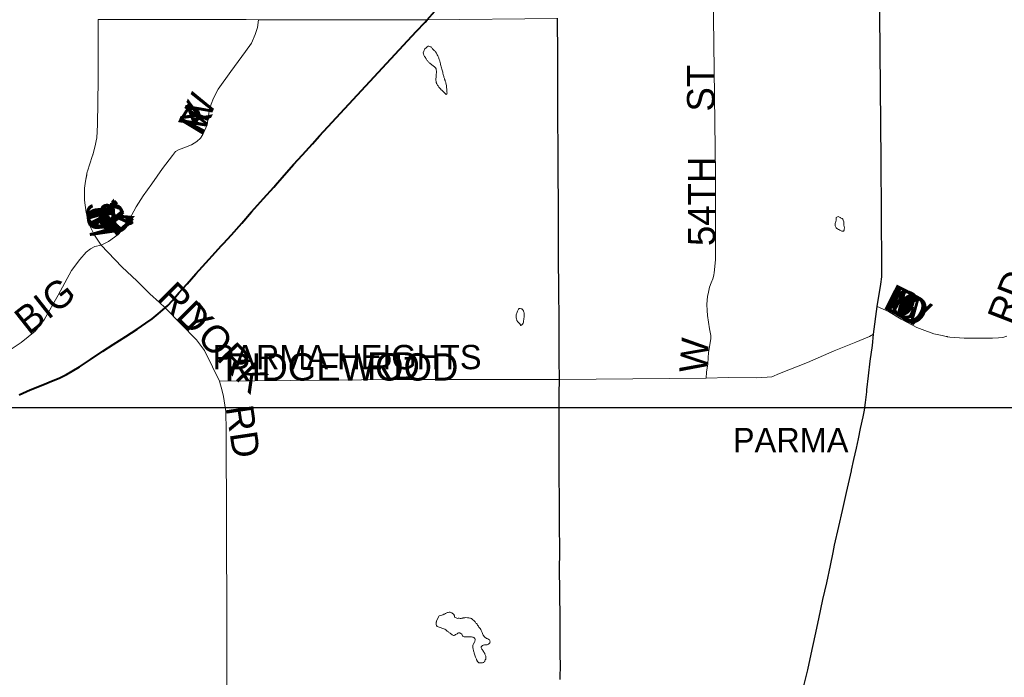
# Model space of a CAD drawing. Header units: feet. Extents: x 92 to 141.3, y -5 to 23.6.
# Tile 128 of 256: x 118.7 to 122.9, y 2.1 to 4.8. Entities that reach past the tile are written whole.
import ezdxf
from ezdxf.enums import TextEntityAlignment as Align

# ---------------------------------------------------------------- set-up
doc = ezdxf.new("R2010")
doc.units = ezdxf.units.FT
doc.header["$MEASUREMENT"] = 0
doc.linetypes.add('CUY - Design$0$DGN1', pattern=[2231.760665, 0, -2231.760665])
doc.layers.add('0_Mview', color=7, linetype='Continuous', plot=False)
for name, color, linetype, lineweight in [('CUY - Design$0$GM_X_City_Street', 7, 'Continuous', 0), ('CUY - Design$0$GM_X_Corporation', 7, 'CUY - Design$0$DGN1', 13), ('CUY - Design$0$GM_X_Corporation_Text', 7, 'Continuous', 13), ('CUY - Design$0$GM_X_Minor_Lake', 5, 'Continuous', 0), ('CUY - Design$0$GM_X_State_Route', 1, 'Continuous', 30), ('CUY - Design$0$GM_X_US_Route', 1, 'Continuous', 40)]:
    doc.layers.add(name, color=color, linetype=linetype, lineweight=lineweight)
doc.layers.add('CUY - Design$0$GM_X_State_Location', color=7, linetype='Continuous', lineweight=13, plot=False)
doc.layers.add('TX_X_20', color=7, linetype='Continuous')
doc.styles.add('CUY - Design$0$Styledgn030', font='dgn030.shx')

msp = doc.modelspace()

# ---------------------------------------------------------------- linework, layer by layer
at = {"layer": '0_Mview', "color": 2}
msp.add_lwpolyline([(116.1447, 9.3193), (123.1393, 9.3193), (123.1393, 3.1985), (116.1447, 3.1985)], close=True, dxfattribs=at)
at = {"layer": 'CUY - Design$0$GM_X_City_Street', "flags": 128}
for points in [[(121.65, 4.1374), (121.65, 4.1427), (121.65, 4.186), (121.6416, 4.8493), (121.638, 5.8928)], [(118.81, 3.574), (118.8676, 3.6759), (118.9242, 3.7799), (118.9604, 3.8273), (118.9862, 3.8572), (119.0052, 3.8721), (119.0233, 3.8819), (119.0502, 3.8874), (119.0818, 3.9029), (119.1216, 3.9318), (119.1462, 3.9592), (119.1696, 3.9969), (119.1987, 4.0492), (119.2279, 4.0965), (119.264, 4.147), (119.3096, 4.2122), (119.3515, 4.2673), (119.3652, 4.2837), (119.3776, 4.2907), (119.3995, 4.2993), (119.4326, 4.3125), (119.4545, 4.3253), (119.4705, 4.3395), (119.4807, 4.355), (119.4981, 4.3969), (119.5086, 4.4637), (119.5156, 4.4842), (119.5252, 4.51), (119.5457, 4.5475), (119.599, 4.6218), (119.6607, 4.7072), (119.6869, 4.7424), (119.7014, 4.7789), (119.7117, 4.8081), (119.7153, 4.8413)], [(119.0305, 4.336), (119.0314, 4.3405), (119.0349, 4.3985), (119.0371, 4.587), (119.0368, 4.8421)], [(119.0368, 4.8421), (119.0368, 4.8421), (119.6641, 4.8416), (119.7153, 4.8413), (120.3752, 4.8404), (120.3755, 4.8404)], [(120.3755, 4.8404), (120.4294, 4.8406)], [(120.4294, 4.8406), (120.9811, 4.8463)], [(118.9795, 4.0841), (118.9796, 4.0869), (118.9801, 4.1286), (118.9812, 4.1388), (118.9833, 4.1575), (118.9911, 4.1976), (118.9919, 4.2001), (119.012, 4.2625), (119.0137, 4.2677), (119.0143, 4.27), (119.022, 4.297), (119.0262, 4.3141), (119.0305, 4.336)], [(121.642, 3.7604), (121.6428, 3.7633), (121.6444, 3.7695), (121.6497, 3.8269), (121.6502, 3.9205), (121.65, 4.0562), (121.65, 4.1374)], [(119.3215, 3.6216), (119.2965, 3.6445), (119.2561, 3.6819), (119.202, 3.7345), (119.1369, 3.7962), (119.0502, 3.8874), (119.0219, 3.93), (119.0024, 3.9689), (118.986, 4.0252), (118.9794, 4.0779), (118.9795, 4.0841)], [(121.6105, 3.3249), (121.6121, 3.3505), (121.6169, 3.3852), (121.6181, 3.4104), (121.6202, 3.4331), (121.624, 3.4567), (121.6265, 3.4757), (121.6296, 3.491), (121.6306, 3.5054), (121.6248, 3.5329), (121.6152, 3.5893), (121.6145, 3.6115), (121.6136, 3.6358), (121.6142, 3.6548), (121.6164, 3.6701), (121.6198, 3.6891), (121.6244, 3.7094), (121.6319, 3.7273), (121.6378, 3.7447), (121.642, 3.7604)], [(122.3343, 3.6272), (122.3821, 3.6068), (122.4353, 3.5747), (122.4615, 3.5602), (122.5013, 3.5394), (122.5249, 3.5299), (122.5734, 3.5125), (122.6085, 3.5044), (122.6251, 3.501), (122.6295, 3.5002), (122.6315, 3.4999)], [(119.5508, 3.3113), (119.5217, 3.3726), (119.4877, 3.4415), (119.4537, 3.4874), (119.3215, 3.6216)], [(118.3527, 3.3153), (118.3575, 3.3172), (118.5143, 3.3682), (118.588, 3.4017), (118.6652, 3.444), (118.7116, 3.4761), (118.7703, 3.5232), (118.8078, 3.5701), (118.81, 3.574)], [(120.4308, 3.3186), (120.9889, 3.3187), (121.6105, 3.3249), (121.7047, 3.3272), (121.8229, 3.3262), (121.8686, 3.3282), (121.8883, 3.3306), (121.9198, 3.3447), (122.0393, 3.3911), (122.1525, 3.4395), (122.2429, 3.4768), (122.3018, 3.5012), (122.3187, 3.5111)], [(122.6315, 3.4999), (122.6408, 3.4984), (122.6622, 3.4962), (122.7013, 3.4944), (122.7446, 3.4934), (122.7903, 3.4937), (122.8216, 3.4934), (122.8467, 3.4946), (122.8656, 3.4966), (122.882, 3.5018)], [(119.5508, 3.3113), (120.3006, 3.3182), (120.302, 3.3182)], [(119.5822, 2.2923), (119.5787, 3.102), (119.5776, 3.183), (119.5737, 3.2098), (119.5671, 3.247), (119.5617, 3.271), (119.5508, 3.3113)], [(120.302, 3.3182), (120.4287, 3.3186), (120.4308, 3.3186)], [(119.5839, 1.6177), (119.5839, 1.6182), (119.5833, 1.7596), (119.5817, 2.0987), (119.5823, 2.2748), (119.5822, 2.2923)]]:
    msp.add_lwpolyline(points, dxfattribs=at)
at = {"layer": 'CUY - Design$0$GM_X_Corporation', "flags": 128}
for points in [[(123.7355, 5.9636), (123.7436, 5.4862), (123.7534, 4.9094), (123.7892, 3.6696), (123.7967, 3.3305), (123.8151, 2.1498), (123.8381, 0.8285), (123.08, 0.8176), (122.7509, 0.8167), (122.6834, 0.8161), (122.4329, 0.8143), (121.9142, 0.8069), (121.7252, 0.8051), (121.6635, 0.7984), (120.9406, 0.7947), (120.6574, 0.7936), (120.003, 0.7916), (119.9703, 0.7836), (119.9185, 0.7805), (119.5931, 0.7774), (118.7943, 0.7669), (118.1614, 0.7617), (118.1551, 1.7402), (118.1544, 2.2714), (119.1029, 2.2727), (119.1166, 2.2667), (119.4246, 2.2747), (119.5823, 2.2748), (119.8558, 2.2772), (120.1322, 2.279), (120.2819, 2.2912), (120.2778, 3.3163), (120.4298, 3.3158), (120.4176, 4.0876), (120.3784, 4.0893), (120.3689, 4.8405), (120.1081, 4.8365), (119.031, 4.8395), (119.0277, 4.388), (119.0314, 4.3405), (119.0262, 4.3141), (119.022, 4.297), (119.0143, 4.27), (118.9919, 4.2001), (118.9833, 4.1575), (118.9801, 4.1286), (118.9792, 4.086), (118.9722, 4.0866), (118.1628, 4.0828), (118.1728, 4.8384), (118.1814, 5.5651), (118.1809, 5.8436), (118.3464, 5.8457), (118.4353, 5.8457), (118.5429, 5.8465), (118.9938, 5.8485), (119.0437, 5.8487), (119.6612, 5.8559), (120.9794, 5.8806), (121.3365, 5.8858), (121.638, 5.8928), (122.3458, 5.9109), (123.1964, 5.9443), (123.7355, 5.9636)], [(118.9792, 4.086), (118.9801, 4.1286), (118.9833, 4.1575), (118.9919, 4.2001), (119.0143, 4.27), (119.022, 4.297), (119.0262, 4.3141), (119.0314, 4.3405), (119.0277, 4.388), (119.031, 4.8395), (120.1081, 4.8365), (120.3689, 4.8405), (120.3784, 4.0893), (120.4176, 4.0876), (120.4298, 3.3158), (120.2778, 3.3163), (120.2819, 2.2912), (120.1322, 2.279), (119.8558, 2.2772), (119.5823, 2.2748), (119.4246, 2.2747), (119.1166, 2.2667), (119.1029, 2.2727), (118.1544, 2.2714), (118.1541, 2.4404), (118.1533, 2.5871), (118.1571, 3.3663), (118.1587, 3.5586), (118.1628, 4.0828), (118.9722, 4.0866), (118.9792, 4.086)]]:
    msp.add_lwpolyline(points, dxfattribs=at)
at = {"layer": 'CUY - Design$0$GM_X_Minor_Lake', "flags": 128}
for points in [[(120.4683, 4.6088), (120.4682, 4.6109), (120.4682, 4.6129), (120.4686, 4.6154), (120.4685, 4.6179), (120.4685, 4.62), (120.4685, 4.6229), (120.4684, 4.6253), (120.468, 4.6274), (120.4675, 4.6311), (120.4671, 4.634), (120.465, 4.6377), (120.4625, 4.6405), (120.4591, 4.6434), (120.4566, 4.645), (120.4533, 4.6474), (120.4504, 4.6495), (120.4466, 4.6531), (120.4433, 4.6547), (120.4412, 4.6572), (120.4387, 4.6592), (120.4362, 4.6613), (120.4345, 4.6633), (120.4328, 4.6658), (120.4303, 4.6686), (120.4282, 4.6707), (120.427, 4.6727), (120.4257, 4.6752), (120.4244, 4.6772), (120.4223, 4.6809), (120.4202, 4.6838), (120.4185, 4.6858), (120.4173, 4.6887), (120.416, 4.6912), (120.4134, 4.6973), (120.413, 4.7006), (120.4198, 4.7185)], [(120.4198, 4.7185), (120.4251, 4.7226), (120.4271, 4.7239), (120.4295, 4.7264), (120.4332, 4.7289), (120.4369, 4.7298), (120.4411, 4.7286), (120.4444, 4.727), (120.446, 4.7249), (120.4477, 4.7229), (120.4502, 4.7209), (120.4519, 4.7184), (120.4536, 4.7164), (120.4557, 4.7143), (120.4578, 4.7119), (120.4603, 4.7098), (120.4628, 4.7078), (120.4645, 4.7058), (120.4661, 4.7037), (120.4674, 4.7017), (120.4691, 4.6992), (120.4708, 4.6955), (120.4725, 4.6922), (120.4742, 4.689), (120.4759, 4.6857), (120.4771, 4.6828), (120.4784, 4.6799), (120.4793, 4.6766), (120.4806, 4.6734), (120.4819, 4.6705), (120.4827, 4.6676), (120.4836, 4.6651), (120.4844, 4.6618), (120.4849, 4.659), (120.4858, 4.6557), (120.4866, 4.652), (120.4905, 4.638), (120.4919, 4.6322), (120.4932, 4.6273), (120.494, 4.6232), (120.4953, 4.6191), (120.4962, 4.6145), (120.4975, 4.61), (120.4984, 4.6059), (120.4997, 4.6022), (120.5006, 4.5989), (120.5018, 4.596), (120.5027, 4.5931), (120.5036, 4.5903), (120.504, 4.5882), (120.5045, 4.5861), (120.5053, 4.5837), (120.5057, 4.5816), (120.507, 4.5783), (120.5083, 4.5759), (120.5092, 4.573), (120.5101, 4.5685), (120.511, 4.561), (120.5119, 4.5536), (120.5124, 4.5491), (120.5124, 4.5462), (120.5129, 4.5437), (120.5129, 4.5417), (120.5133, 4.5396), (120.5134, 4.5371), (120.5134, 4.5347), (120.5138, 4.5326), (120.5123, 4.5276), (120.5098, 4.5255), (120.5069, 4.5276), (120.504, 4.5304), (120.5002, 4.5349), (120.4977, 4.5374), (120.4948, 4.5398), (120.4918, 4.5431), (120.4893, 4.5451), (120.486, 4.5488), (120.4839, 4.5508), (120.4822, 4.5529), (120.4793, 4.5565), (120.4776, 4.559), (120.4755, 4.5619), (120.4734, 4.5643), (120.4721, 4.5672), (120.47, 4.5696), (120.4696, 4.5717), (120.4687, 4.5737), (120.4683, 4.5762), (120.4674, 4.5787), (120.467, 4.5816), (120.4661, 4.584), (120.4661, 4.5865), (120.4669, 4.5898), (120.4676, 4.5993), (120.4679, 4.6026), (120.4683, 4.6047), (120.4683, 4.6068), (120.4683, 4.6088)], [(122.1693, 4.0082), (122.1603, 4.0044), (122.1603, 4.0011), (122.1608, 3.997), (122.1609, 3.9945), (122.1609, 3.9924), (122.1589, 3.987), (122.1569, 3.9833), (122.1558, 3.9805)], [(122.1558, 3.9805), (122.1558, 3.9709), (122.1567, 3.9688), (122.1571, 3.9668), (122.1592, 3.9631), (122.1605, 3.9611), (122.1634, 3.9582), (122.1663, 3.9558), (122.1701, 3.9542), (122.1721, 3.9529), (122.1755, 3.9513), (122.178, 3.9497), (122.1809, 3.9481), (122.1838, 3.9469), (122.1871, 3.9461), (122.1891, 3.9461), (122.192, 3.947), (122.1936, 3.9511), (122.1948, 3.9565), (122.1951, 3.959), (122.1951, 3.9615), (122.1947, 3.9648), (122.1942, 3.9676), (122.1933, 3.9701), (122.1933, 3.973), (122.1929, 3.9759), (122.1928, 3.9792), (122.1924, 3.9817), (122.1928, 3.9837), (122.1923, 3.9862), (122.1906, 3.9932), (122.1893, 3.9952), (122.188, 3.9973), (122.1851, 3.9997), (122.1818, 4.0018), (122.1793, 4.0034), (122.1768, 4.0046), (122.1743, 4.0062), (122.1714, 4.0074), (122.1693, 4.0082)], [(120.8259, 3.5478), (120.8221, 3.554), (120.82, 3.5556), (120.8179, 3.558), (120.8146, 3.5617), (120.8125, 3.5642), (120.8108, 3.5666), (120.8091, 3.5687), (120.8083, 3.5707), (120.8074, 3.5736), (120.807, 3.5757), (120.8061, 3.5794), (120.8056, 3.5831), (120.8056, 3.5864), (120.806, 3.5897), (120.8067, 3.5923)], [(120.8067, 3.5923), (120.8103, 3.6042), (120.8123, 3.6083), (120.8135, 3.6112), (120.8143, 3.6133), (120.8167, 3.6171), (120.8188, 3.6187), (120.8225, 3.6188), (120.8274, 3.6176), (120.8295, 3.6176), (120.8316, 3.6164), (120.8337, 3.614), (120.8358, 3.6115), (120.837, 3.6095), (120.8379, 3.6074), (120.8388, 3.6041), (120.8396, 3.6016), (120.8401, 3.5992), (120.8405, 3.5967), (120.8405, 3.5942), (120.8406, 3.5909), (120.8406, 3.5876), (120.8399, 3.5839), (120.8395, 3.5806), (120.8387, 3.5785), (120.8383, 3.5752), (120.8384, 3.5723), (120.8376, 3.5665), (120.8372, 3.5645), (120.8369, 3.562), (120.8357, 3.5566), (120.8329, 3.5529), (120.8304, 3.5499), (120.8284, 3.5491), (120.8259, 3.5478)], [(120.6165, 2.3074), (120.6136, 2.3084), (120.6103, 2.3095), (120.6053, 2.3102), (120.6003, 2.3109), (120.5937, 2.3111), (120.5892, 2.3106), (120.5851, 2.3105), (120.5822, 2.3096), (120.5798, 2.3091), (120.5765, 2.3086), (120.5736, 2.3081), (120.5699, 2.308), (120.5653, 2.3083), (120.5608, 2.3082), (120.5579, 2.3081), (120.555, 2.3093), (120.5525, 2.31), (120.55, 2.3112), (120.5458, 2.3128), (120.5449, 2.3152), (120.5449, 2.3181), (120.5444, 2.3206), (120.5435, 2.3234), (120.5414, 2.3259), (120.5393, 2.3275), (120.5372, 2.3286), (120.5334, 2.3314), (120.53, 2.333), (120.5267, 2.3337), (120.523, 2.3341), (120.5189, 2.3335), (120.5156, 2.333), (120.5127, 2.3317)], [(120.4806, 2.3184), (120.4695, 2.2975), (120.4684, 2.2938), (120.468, 2.2917), (120.4673, 2.2896), (120.4677, 2.2872), (120.4678, 2.2847), (120.4683, 2.2814), (120.4696, 2.2785), (120.4722, 2.2741), (120.476, 2.2721), (120.4801, 2.2706), (120.4847, 2.2694), (120.4885, 2.2683), (120.4918, 2.2671), (120.4951, 2.2656), (120.4997, 2.264), (120.5043, 2.2621), (120.5081, 2.2601), (120.511, 2.2573), (120.5144, 2.2545), (120.5173, 2.2529), (120.5195, 2.2509), (120.5216, 2.2489), (120.5241, 2.2469), (120.5266, 2.2453), (120.5355, 2.239), (120.5384, 2.237), (120.5409, 2.2358), (120.5438, 2.2359), (120.5462, 2.2372), (120.5499, 2.2398), (120.5531, 2.2415), (120.556, 2.2432), (120.5588, 2.245), (120.5617, 2.2463), (120.5649, 2.2472), (120.5674, 2.2468), (120.5699, 2.2457), (120.5724, 2.2445), (120.5758, 2.2409), (120.5772, 2.2376), (120.5793, 2.2343), (120.5802, 2.2323), (120.5827, 2.2307), (120.586, 2.2296), (120.591, 2.2293), (120.5947, 2.2298), (120.5988, 2.2299), (120.6025, 2.2304), (120.607, 2.2305), (120.6116, 2.2302), (120.6165, 2.2299), (120.6211, 2.2288), (120.6244, 2.2281), (120.6265, 2.2277), (120.6286, 2.2257), (120.6308, 2.2233), (120.6321, 2.2192), (120.6322, 2.2155), (120.6315, 2.2126), (120.6307, 2.2101), (120.6295, 2.2076), (120.6244, 2.1979), (120.6233, 2.1942), (120.6225, 2.1921), (120.6226, 2.1892), (120.6227, 2.1867), (120.6232, 2.1839), (120.6237, 2.1797), (120.6246, 2.1765), (120.6255, 2.174), (120.626, 2.1703), (120.6273, 2.167), (120.6282, 2.1638), (120.6291, 2.1605), (120.6301, 2.1568), (120.6318, 2.1527), (120.6328, 2.1482), (120.6341, 2.1441), (120.6355, 2.1404), (120.6368, 2.1375), (120.6377, 2.1351), (120.639, 2.1326), (120.6407, 2.1294), (120.6416, 2.1273), (120.6429, 2.1253), (120.6475, 2.1205), (120.65, 2.1201), (120.6529, 2.1198), (120.6583, 2.1203), (120.6612, 2.1204), (120.6641, 2.1205), (120.6665, 2.121), (120.669, 2.1215), (120.6714, 2.1236), (120.673, 2.1257), (120.6741, 2.129), (120.6757, 2.1328), (120.6773, 2.1357), (120.678, 2.1386)], [(120.5127, 2.3317), (120.5099, 2.33), (120.5071, 2.3283), (120.5034, 2.3265), (120.4997, 2.3252), (120.496, 2.3234), (120.4915, 2.3221), (120.4854, 2.3203), (120.4809, 2.3185), (120.4806, 2.3184)], [(120.678, 2.1386), (120.6779, 2.1415), (120.6778, 2.1452), (120.6773, 2.1477), (120.6764, 2.151), (120.6751, 2.1538), (120.6742, 2.1567), (120.6733, 2.1596), (120.6698, 2.1657), (120.6681, 2.1677), (120.6655, 2.1726), (120.6638, 2.175), (120.6613, 2.1778), (120.6595, 2.1807), (120.6574, 2.1835), (120.6581, 2.1877), (120.6609, 2.1898), (120.6642, 2.1928), (120.6662, 2.1941), (120.6682, 2.195), (120.6719, 2.1963), (120.6744, 2.1964), (120.6769, 2.1964), (120.6789, 2.1965), (120.6818, 2.1961), (120.6839, 2.1962), (120.6863, 2.1971), (120.6888, 2.1984), (120.6908, 2.2009), (120.6932, 2.2035), (120.6952, 2.2048), (120.696, 2.2068), (120.6959, 2.2089), (120.6954, 2.2114), (120.6941, 2.2146), (120.6928, 2.2167), (120.6899, 2.2191), (120.6861, 2.221), (120.684, 2.2222), (120.6811, 2.2234), (120.6781, 2.225), (120.6756, 2.2265), (120.6727, 2.2298), (120.6667, 2.237), (120.6654, 2.2399), (120.664, 2.244), (120.6627, 2.2477), (120.6609, 2.2514), (120.6596, 2.2542), (120.6583, 2.2567), (120.6566, 2.2607), (120.654, 2.2648), (120.651, 2.268), (120.6488, 2.2713), (120.6467, 2.2749), (120.6446, 2.2774), (120.6428, 2.2798), (120.6407, 2.283), (120.6381, 2.2859), (120.636, 2.2879), (120.6343, 2.2907), (120.6326, 2.2927), (120.6165, 2.3074)]]:
    msp.add_lwpolyline(points, dxfattribs=at)
at = {"layer": 'CUY - Design$0$GM_X_State_Route', "flags": 128}
for points in [[(122.3501, 4.2449), (122.3445, 4.8639), (122.3407, 5.2748), (122.3335, 5.7179), (122.3326, 5.7823), (122.3372, 5.8498), (122.3458, 5.9109)], [(120.9889, 3.3187), (120.9879, 3.4035), (120.9879, 3.4394), (120.9876, 3.4707), (120.9876, 3.5246), (120.9876, 3.5706), (120.9867, 3.6992), (120.9859, 3.8343), (120.9853, 3.9332), (120.9853, 3.9643), (120.985, 3.9956), (120.9847, 4.1081), (120.9845, 4.1439), (120.9839, 4.2015), (120.9836, 4.2587), (120.9834, 4.3172), (120.9828, 4.3998), (120.9825, 4.524), (120.9819, 4.5804), (120.9819, 4.647), (120.9819, 4.7124), (120.9806, 4.8246), (120.9811, 4.8463), (120.9811, 4.848)], [(122.3187, 3.5111), (122.3343, 3.6272), (122.35, 3.7219), (122.3531, 3.7532), (122.3542, 3.7937), (122.3501, 4.2449)], [(122.2903, 3.275), (122.2972, 3.3349), (122.3046, 3.3968), (122.3137, 3.4624), (122.3187, 3.5111)], [(120.993, 2.0492), (120.9932, 2.1175), (120.9929, 2.1462), (120.9923, 2.2053), (120.9923, 2.2312), (120.992, 2.2947), (120.9904, 2.4286), (120.9901, 2.5113), (120.9904, 2.5931), (120.9892, 2.7087), (120.9889, 2.735), (120.9889, 2.8497), (120.9882, 2.8723), (120.9879, 2.933), (120.9879, 3.0216), (120.9885, 3.1229), (120.9882, 3.1979), (120.9882, 3.258), (120.9889, 3.3187)], [(122.2254, 2.9355), (122.2352, 2.9809), (122.246, 3.0287), (122.2544, 3.0671), (122.2632, 3.1117), (122.274, 3.1604), (122.28, 3.1893), (122.2843, 3.2215), (122.2894, 3.2673), (122.2901, 3.2737), (122.2903, 3.275)], [(122.0023, 1.9112), (122.0151, 1.9683), (122.0237, 2.0232), (122.0406, 2.09), (122.0541, 2.1568), (122.0713, 2.234), (122.0869, 2.3057), (122.1042, 2.3874), (122.1202, 2.4583), (122.1362, 2.5313), (122.1477, 2.5862), (122.1538, 2.618), (122.1719, 2.6961), (122.1871, 2.7646), (122.2035, 2.8401), (122.2207, 2.9136), (122.2248, 2.9325), (122.2254, 2.9355)]]:
    msp.add_lwpolyline(points, dxfattribs=at)
at = {"layer": 'CUY - Design$0$GM_X_US_Route', "flags": 128}
for points in [[(120.4206, 4.831), (120.4294, 4.8406), (120.9806, 5.4663)], [(120.3836, 4.7912), (120.4206, 4.831)], [(119.7964, 4.1513), (119.8164, 4.1739), (119.8645, 4.2281), (119.9023, 4.2695), (119.9441, 4.3162), (119.9745, 4.3501), (120.3836, 4.7912)], [(119.558, 3.8839), (119.5671, 3.8939), (119.6012, 3.9315), (119.6448, 3.9807), (119.6866, 4.0279), (119.7376, 4.085), (119.7807, 4.1334), (119.7964, 4.1513)], [(118.7036, 3.2545), (118.7493, 3.2745), (118.8036, 3.2961), (118.8473, 3.314), (118.8728, 3.3244), (118.9032, 3.3402), (118.9279, 3.3547), (118.9584, 3.373), (119.0044, 3.4037), (119.0567, 3.4381), (119.1015, 3.4671), (119.1546, 3.5011), (119.2019, 3.5314), (119.2393, 3.5567), (119.2652, 3.5749), (119.2915, 3.5964), (119.3215, 3.6216), (119.3322, 3.6316), (119.3523, 3.6535), (119.3794, 3.685), (119.4143, 3.7239), (119.4513, 3.7656), (119.4936, 3.8124), (119.5334, 3.8571), (119.558, 3.8839)]]:
    msp.add_lwpolyline(points, dxfattribs=at)

# ---------------------------------------------------------------- texts
at = {"layer": 'CUY - Design$0$GM_X_Corporation_Text', "style": 'CUY - Design$0$Styledgn030'}
for s, height, p in [('PARMA HEIGHTS', 0.102853, (119.5212, 3.3624)), ('PARMA', 0.10285, (121.7233, 3.0112))]:
    msp.add_text(s, height=height, rotation=0, dxfattribs=at).set_placement(p)
at = {"layer": 'CUY - Design$0$GM_X_State_Location', "style": 'CUY - Design$0$Styledgn030'}
msp.add_text('3', height=0.000206, rotation=0, dxfattribs=at).set_placement((120.9572, 2.8972))
for s in ['s', 'r']:
    msp.add_text(s, height=0.000206, dxfattribs=at).set_placement((120.9882, 2.9123), align=Align.MIDDLE_CENTER)
at = {"layer": 'TX_X_20', "style": 'CUY - Design$0$Styledgn030'}
for s, rotation, p in [('ST', 90, (121.6449, 4.4528)), ('W', 65.781, (119.4806, 4.3602)), ('Y', 67.5183, (119.4856, 4.3713)), ('K', 62.3063, (119.4761, 4.3516)), ('P', 58.8316, (119.472, 4.3448)), ('54TH', 90, (121.6485, 3.8835)), ('K', 46.5757, (119.1228, 3.9363)), ('S', 276.3413, (118.9834, 4.0647)), ('U', 276.3413, (118.9851, 4.0503)), ('M', 278.3576, (118.9861, 4.0409)), ('T', 276.3413, (118.9842, 4.0575)), ('C', 35.3599, (119.0968, 3.9162)), ('R', 35.3599, (119.1034, 3.9209)), ('E', 42.0894, (119.1168, 3.9309)), ('E', 37.6031, (119.1104, 3.9259)), ('P', 282.3903, (118.9878, 4.0294)), ('H', 286.423, (118.9896, 4.0216)), ('RD', 68.7471, (122.905, 3.5448)), ('BIG', 38.2931, (118.743, 3.5048)), ('RD', 315, (119.2832, 3.6604)), ('R', 333.4132, (122.3537, 3.6227)), ('I', 333.3959, (122.361, 3.6191)), ('D', 333.4198, (122.365, 3.617)), ('G', 333.171, (122.3731, 3.613)), ('E', 331.431, (122.3811, 3.609)), ('W', 330.4407, (122.3875, 3.6055)), ('O', 330.3934, (122.3977, 3.5997)), ('O', 330.3936, (122.4056, 3.5952)), ('D', 330.3936, (122.4134, 3.5908)), ('YORK', 313.959, (119.3791, 3.5671)), ('W', 85.6039, (121.6114, 3.3433)), ('RIDGEWOOD', 0, (119.5733, 3.3143)), ('RD', 0, (120.1752, 3.3188)), ('RD', 278.526, (119.577, 3.2013))]:
    msp.add_text(s, height=0.1157, rotation=rotation, dxfattribs=at).set_placement(p)

doc.saveas('drawing.dxf')
